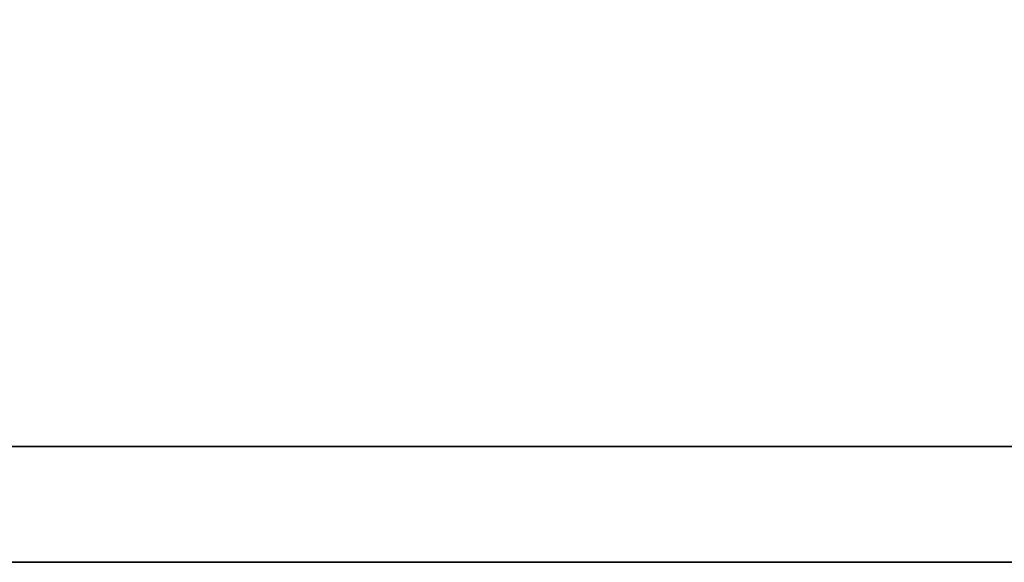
# Model space of a CAD drawing. Header units: millimetres. Extents: x -27 to 565, y 158 to 379.
# Tile 39 of 53: x 438.44 to 440.244, y 205.506 to 206.501. Entities that reach past the tile are written whole.
import ezdxf

# ---------------------------------------------------------------- set-up
doc = ezdxf.new("R2010")
doc.units = ezdxf.units.MM
doc.header["$LTSCALE"] = 0.15
doc.layers.add('DIM', color=4, linetype='CONTINUOUS')
doc.layers.add('layer 1', color=7, linetype='CONTINUOUS')

# ---------------------------------------------------------------- blocks, each defined once
blk = doc.blocks.new('TBI MOTION logo(完整正式版)')
at = {"layer": 'layer 1', "color": 22, "lineweight": 35}
blk.add_open_spline([(75.90875, -9.47875), (75.90875, -9.47875), (75.90875, -12.28625), (75.90875, -12.28625), (75.90875, -12.28625), (75.90875, -12.28625), (75.90875, -12.47875), (75.90875, -12.47875), (75.90875, -12.47875), (75.90875, -12.47875), (75.71625, -12.47875), (75.71625, -12.47875), (75.71625, -12.47875), (75.71625, -12.47875), (-88.32875, -12.47875), (-88.32875, -12.47875), (-88.32875, -12.47875), (-88.32875, -12.47875), (-88.32875, -13.29375), (-88.32875, -13.29375), (-88.32875, -13.29375), (-88.32875, -13.29375), (82.89125, -13.29375), (82.89125, -13.29375), (82.89125, -13.29375), (82.89125, -13.29375), (75.90875, -9.47875), (75.90875, -9.47875)], degree=3, knots=[0, 0, 0, 0, 0.1428571, 0.1428571, 0.1428571, 0.1428572, 0.2857143, 0.2857143, 0.2857143, 0.2857143, 0.4285714, 0.4285714, 0.4285714, 0.4285714, 0.5714286, 0.5714286, 0.5714286, 0.5714286, 0.7142857, 0.7142857, 0.7142857, 0.7142857, 0.8571429, 0.8571429, 0.8571429, 0.8571429, 1, 1, 1, 1], dxfattribs=at)

msp = doc.modelspace()

# ---------------------------------------------------------------- block references
at = {"layer": 'DIM', "color": 0, "xscale": 0.2606204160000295, "yscale": 0.2606204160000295, "zscale": 0.2606204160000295}
msp.add_blockref('TBI MOTION logo(完整正式版)', (433.2098, 208.971), dxfattribs=at)

doc.saveas('drawing.dxf')
